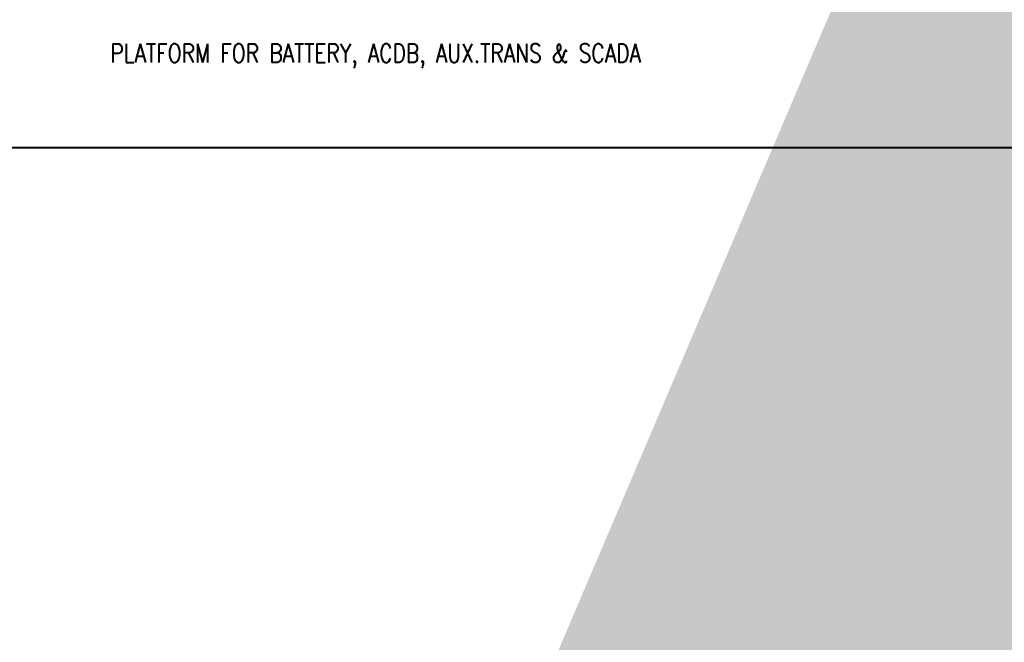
# Model space of a CAD drawing. Header units: inches. Extents: x 727810 to 1461440, y 2714588 to 5435005.
# Tile 139 of 233: x 729523 to 729535, y 2716069 to 2716076. Entities that reach past the tile are written whole.
import ezdxf

# ---------------------------------------------------------------- set-up
doc = ezdxf.new("R2010")
doc.units = ezdxf.units.IN
doc.header["$MEASUREMENT"] = 0
doc.layers.add('Inverter Room', color=7, linetype='Continuous')
doc.styles.add('ROMANS', font='ROMANS.shx', dxfattribs={"height": 10})
doc.dimstyles.new('ROMANS$7', dxfattribs={"dimscale": 100, "dimtxt": 2.5, "dimasz": 2, "dimexe": 20, "dimexo": 20, "dimgap": 0.5, "dimtad": 1, "dimdec": 0, "dimrnd": 5, "dimzin": 0, "dimdsep": 46, "dimtxsty": 'ROMANS', "dimcen": 0.09, "dimdle": 20, "dimclrd": 256, "dimclre": 256, "dimclrt": 3, "dimadec": 0, "dimazin": 0, "dimtfac": 20, "dimtdec": 0, "dimtix": 1, "dimtmove": 2, "dimatfit": 3, "dimfxl": 1, "dimtolj": 1, "dimtzin": 0, "dimarcsym": 0})

msp = doc.modelspace()

# ---------------------------------------------------------------- linework, layer by layer
at = {"color": 3, "lineweight": 40}
msp.add_line((729557.35724, 2716074.80918, 0.29098), (729517.7115, 2716074.80918, 0.29098), dxfattribs=at)

# ---------------------------------------------------------------- texts
at = {"layer": 'Inverter Room', "color": 2, "linetype": 'Continuous', "style": 'ROMANS', "width": 0.8}
msp.add_text('PLATFORM FOR BATTERY, ACDB, AUX.TRANS & SCADA', height=0.225, dxfattribs=at).set_placement((729524.11071, 2716075.84326, 0.43898))

# ---------------------------------------------------------------- leaders
at = {"layer": 'Inverter Room', "ltscale": 0.5}
msp.add_leader([(729539.02341, 2716090.92276, 0.43898), (729538.78269, 2716089.93977, 0.43898), (729538.21609, 2716089.94742, 0.43898)], dimstyle='ROMANS$7', override={"dimtxt": 150, "dimgap": 0.5, "dimtad": 0, "dimtfill": 1, "dimarcsym": 1}, dxfattribs=at)

doc.saveas('drawing.dxf')
